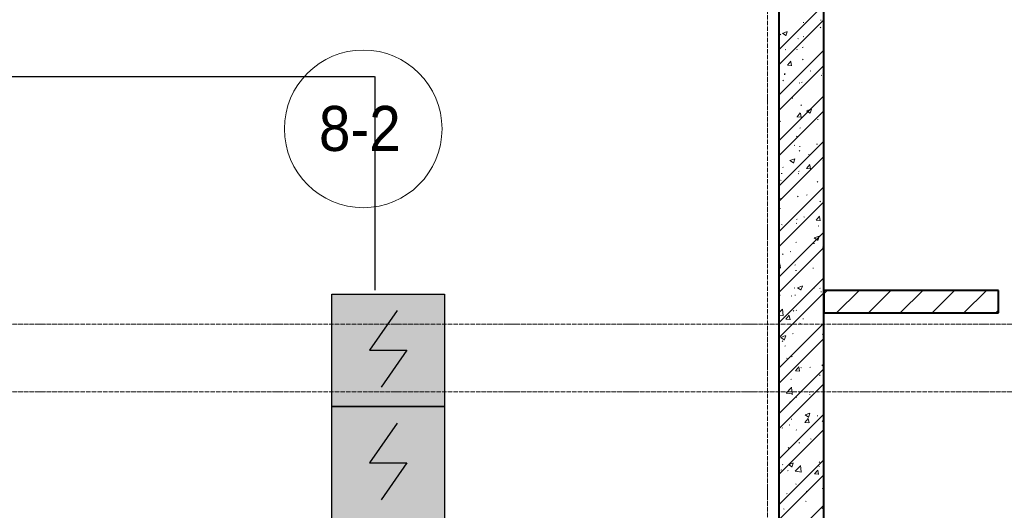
# Model space of a CAD drawing. Header units: millimetres. Extents: x -816133 to 919604, y 87941 to 147341.
# Tile 95 of 256: x -34174 to -29801, y 134348 to 136526. Entities that reach past the tile are written whole.
import ezdxf

# ---------------------------------------------------------------- set-up
doc = ezdxf.new("R2010")
doc.units = ezdxf.units.MM
for name, pattern in [('-D1-02х01', [3, 2, -1]), ('ADSK_Линия сетки', [25, 20, -2.5, 0, -2.5]), ('Линия сетки', [25, 20, -2.5, 0, -2.5])]:
    doc.linetypes.add(name, pattern=pattern)
for name, color, linetype, lineweight in [('A-010-A_ROOM', 7, 'Continuous', 20), ('A-200-M_WALL_INT', 7, 'Continuous', 18), ('A-200-M_WALL_PAT', 7, 'Continuous', 40), ('Z-030-M_GRID', 7, 'Continuous', 9), ('СОУЭ', 1, 'Continuous', 30), ('СС-011-ПОЖ-СИГНАЛИЗАЦИЯ', 1, 'Continuous', 30)]:
    doc.layers.add(name, color=color, linetype=linetype, lineweight=lineweight)
doc.layers.add('EI_HATCH_GALV', color=7, linetype='Continuous')
doc.styles.add('Arial_2', font='arial.ttf', dxfattribs={"width": 0.9, "height": 400})

# ---------------------------------------------------------------- blocks, each defined once
blk = doc.blocks.new('10эт')
at = {"layer": 'A-010-A_ROOM', "color": 9}
blk.add_circle((327655.3, 134918.7), 350, dxfattribs=at)
at = {"layer": 'A-200-M_WALL_INT', "color": 9, "lineweight": 40}
for p, q in [((329501.7, 136451.1), (329501.7, 130451.1)), ((329701.7, 130451.1), (329701.7, 136451.1)), ((330476.7, 134201.1), (329701.7, 134201.1)), ((329701.7, 134201.1), (329701.7, 134101.1)), ((330476.7, 134101.1), (330476.7, 134201.1)), ((329701.7, 134101.1), (330476.7, 134101.1))]:
    blk.add_line(p, q, dxfattribs=at)
at = {"layer": 'A-200-M_WALL_PAT', "color": 9, "linetype": 'Continuous', "lineweight": 9}
for p, q in [((329501.7, 135269.9), (329701.7, 135469.9)), ((329501.7, 135202.5), (329701.7, 135402.5)), ((329609.2, 135390.7), (329612.5, 135391.1)), ((329685.5, 135369.6), (329688, 135367.4)), ((329685.7, 135400.7), (329689, 135401.2)), ((329507.7, 135339.1), (329510.2, 135336.8)), ((329517.1, 135343), (329532.2, 135332.7)), ((329517.2, 135342.8), (329538.5, 135351)), ((329532.5, 135331.6), (329538.7, 135350)), ((329586.1, 135319.6), (329589, 135317.8)), ((329609.8, 135327.5), (329612.5, 135329.5)), ((329605.5, 135280.5), (329608.9, 135281)), ((329501.7, 135067.8), (329701.7, 135267.8)), ((329529, 135270.4), (329532.3, 135270.9)), ((329580.8, 135272.2), (329583.2, 135269.9)), ((329501.7, 135000.5), (329701.7, 135200.5)), ((329539.6, 135201.3), (329557.9, 135199.7)), ((329539.8, 135201.2), (329554.5, 135218.7)), ((329558.1, 135198.7), (329554.6, 135217.8)), ((329606.1, 135226), (329608.8, 135228)), ((329699, 135220.2), (329701.7, 135218.4)), ((329699.1, 135220.1), (329701.7, 135221)), ((329525.4, 135160.3), (329528.7, 135160.7)), ((329526.8, 135163.9), (329529.6, 135162.1)), ((329640.8, 135175.5), (329644.1, 135175.9)), ((329689.5, 135157), (329692.3, 135155.2)), ((329697.2, 135165.5), (329699.7, 135163.2)), ((329519.4, 135135), (329521.9, 135132.7)), ((329591, 135122.9), (329593.9, 135121.1)), ((329602.4, 135124.5), (329605.1, 135126.6)), ((329501.7, 134865.7), (329701.7, 135065.7)), ((329697.7, 135084.6), (329701.7, 135088.8)), ((329697.7, 135084.7), (329701.7, 135084.1)), ((329560.6, 135055.3), (329563.9, 135055.7)), ((329598.7, 135023.1), (329601.4, 135025.1)), ((329501.7, 134798.4), (329701.7, 134998.4)), ((329581.9, 134972), (329600.1, 134970.4)), ((329582.1, 134972), (329596.8, 134989.5)), ((329600.4, 134969.4), (329596.9, 134988.5)), ((329624.9, 134999.2), (329640, 134989)), ((329625, 134999), (329646.3, 135007.2)), ((329628.8, 135002.1), (329631.7, 135000.3)), ((329640.3, 134987.9), (329646.5, 135006.3)), ((329684.6, 134983.7), (329687.1, 134981.4)), ((329506.8, 134953.1), (329509.3, 134950.9)), ((329672.7, 134960.4), (329676, 134960.8)), ((329579.9, 134886.2), (329582.3, 134884)), ((329595, 134921.6), (329597.7, 134923.6)), ((329501.7, 134663.7), (329701.7, 134863.7)), ((329569.5, 134846.3), (329572.3, 134844.5)), ((329592.5, 134840.2), (329595.8, 134840.6)), ((329669, 134850.2), (329672.4, 134850.7)), ((329501.7, 134596.3), (329701.7, 134796.3)), ((329591.3, 134820.1), (329594, 134822.2)), ((329633.8, 134805.4), (329636.6, 134803.6)), ((329550.7, 134778.2), (329565.9, 134768)), ((329550.8, 134778), (329572.2, 134786.2)), ((329566.1, 134766.8), (329572.3, 134785.3)), ((329624.4, 134742.7), (329639.1, 134760.2)), ((329642.7, 134740.1), (329639.2, 134759.2)), ((329696.3, 134779.5), (329698.8, 134777.3)), ((329512.3, 134719.9), (329515.6, 134720.4)), ((329518.5, 134749), (329521, 134746.8)), ((329587.6, 134718.7), (329590.3, 134720.7)), ((329588.9, 134730), (329592.2, 134730.5)), ((329624.2, 134742.7), (329642.4, 134741.1)), ((329508.9, 134691.4), (329511.7, 134689.6)), ((329671.6, 134684.5), (329674.4, 134682.7)), ((329501.7, 134461.6), (329701.7, 134661.6)), ((329583.9, 134617.2), (329586.6, 134619.2)), ((329624.1, 134625), (329627.4, 134625.4)), ((329501.7, 134394.3), (329701.7, 134594.3)), ((329508.7, 134609.8), (329512, 134610.2)), ((329683.7, 134597.7), (329686.2, 134595.4)), ((329505.9, 134567.2), (329508.4, 134564.9)), ((329513.8, 134494.7), (329516.6, 134492.9)), ((329543.9, 134504.8), (329547.3, 134505.2)), ((329579, 134500.3), (329581.4, 134498)), ((329580.2, 134515.7), (329582.9, 134517.8)), ((329612.2, 134528.7), (329615, 134526.9)), ((329666.5, 134513.5), (329684.7, 134511.9)), ((329666.7, 134513.4), (329681.4, 134530.9)), ((329685, 134510.9), (329681.5, 134530)), ((329501.7, 134259.6), (329701.7, 134459.6)), ((329676.5, 134487.8), (329679.3, 134486)), ((329576.5, 134414.3), (329579.1, 134416.3)), ((329656, 134409.9), (329659.3, 134410.3)), ((329658.5, 134434.4), (329673.6, 134424.2)), ((329658.6, 134434.3), (329679.9, 134442.5)), ((329673.9, 134423.1), (329680.1, 134441.5)), ((329501.7, 134192.2), (329701.7, 134392.2)), ((329517.6, 134363.1), (329520.1, 134360.8)), ((329551.6, 134373.8), (329554.4, 134372)), ((329695.4, 134393.6), (329697.9, 134391.3)), ((329501.7, 134316.8), (329505.1, 134320.8)), ((329508.7, 134300.7), (329505.2, 134319.8)), ((329572.8, 134312.8), (329575.4, 134314.8)), ((329501.7, 134302.3), (329508.4, 134301.7)), ((329575.8, 134289.7), (329579.1, 134290.1)), ((329652.4, 134299.7), (329655.7, 134300.2)), ((329501.7, 134057.5), (329701.7, 134257.5)), ((329501.7, 133990.2), (329701.7, 134190.2)), ((329569.1, 134211.3), (329571.7, 134213.4)), ((329584.3, 134213.4), (329599.5, 134203.2)), ((329584.4, 134213.2), (329605.8, 134221.4)), ((329599.7, 134202.1), (329605.9, 134220.5)), ((329654.9, 134211.2), (329657.8, 134209.4)), ((329682.8, 134211.7), (329685.3, 134209.5)), ((329687.6, 134194.7), (329690.9, 134195.2)), ((329701.7, 134186.5), (329716.3, 134201.1)), ((329757.7, 134101.1), (329857.7, 134201.1)), ((329899.1, 134101.1), (329999.1, 134201.1)), ((330040.6, 134101.1), (330140.6, 134201.1)), ((330182, 134101.1), (330282, 134201.1)), ((330323.4, 134101.1), (330423.4, 134201.1)), ((329505, 134181.2), (329507.5, 134178.9)), ((329556.5, 134177.1), (329559.3, 134175.3)), ((329572.2, 134179.5), (329575.5, 134180)), ((329501.7, 134101.4), (329517.4, 134117.7)), ((329520.4, 134089.8), (329517, 134118.7)), ((329565.4, 134109.9), (329568, 134111.9)), ((329578.1, 134114.3), (329580.5, 134112)), ((330464.8, 134101.1), (330476.7, 134112.9)), ((329501.7, 134091.8), (329520.7, 134088.9)), ((329501.7, 133855.5), (329701.7, 134055.5)), ((329532.5, 134074), (329550.7, 134072.5)), ((329532.7, 134074), (329547.3, 134091.5)), ((329551, 134071.4), (329547.4, 134090.6)), ((329594.3, 134056.3), (329597.1, 134054.5)), ((329607.4, 134074.5), (329610.8, 134074.9)), ((329561.7, 134008.4), (329564.3, 134010.5)), ((329694.5, 134007.6), (329697, 134005.3)), ((329501.7, 133788.1), (329701.7, 133988.1)), ((329510.1, 133992.4), (329525.3, 133982.2)), ((329510.3, 133992.2), (329531.6, 134000.4)), ((329516.7, 133977.1), (329519.2, 133974.8)), ((329525.6, 133981.1), (329531.7, 133999.5)), ((329527.3, 133954.3), (329530.6, 133954.7)), ((329534.9, 133900.5), (329537.8, 133898.7)), ((329558, 133906.9), (329560.6, 133909)), ((329697.6, 133893.6), (329700.5, 133891.8)), ((329501.7, 133653.4), (329701.7, 133853.4)), ((329574.8, 133844.8), (329593, 133843.2)), ((329574.9, 133844.8), (329589.6, 133862.3)), ((329593.3, 133842.2), (329589.7, 133861.3)), ((329599.2, 133859.6), (329602, 133857.8)), ((329639.3, 133859.4), (329642.6, 133859.8)), ((329692.1, 133869.7), (329701.7, 133863.2)), ((329692.2, 133869.5), (329701.7, 133873.1)), ((329504.1, 133795.2), (329506.6, 133793)), ((329554.2, 133805.5), (329556.9, 133807.5)), ((329681.9, 133825.8), (329684.4, 133823.5)), ((329501.7, 133586.1), (329701.7, 133786.1)), ((329534, 133745.6), (329557.8, 133770.4)), ((329534, 133745.7), (329561.1, 133741.5)), ((329560.8, 133742.4), (329557.4, 133771.4)), ((329635.7, 133749.2), (329639, 133749.7)), ((329550.5, 133704), (329553.2, 133706.1)), ((329559.1, 133739.2), (329562.5, 133739.6)), ((329577.2, 133728.3), (329579.6, 133726.1)), ((329637, 133738.7), (329639.8, 133736.9)), ((329501.7, 133451.4), (329701.7, 133651.4)), ((329555.5, 133629), (329558.8, 133629.5)), ((329617.1, 133615.5), (329635.3, 133613.9)), ((329617.2, 133615.5), (329631.9, 133633)), ((329617.9, 133648.6), (329633.1, 133638.4)), ((329618, 133648.5), (329639.4, 133656.7)), ((329635.6, 133612.9), (329632, 133632)), ((329633.3, 133637.3), (329639.5, 133655.7)), ((329670.9, 133644.2), (329674.3, 133644.7)), ((329693.6, 133621.6), (329696.1, 133619.4)), ((329501.7, 133384), (329701.7, 133584)), ((329515.8, 133591.1), (329518.3, 133588.9)), ((329546.8, 133602.5), (329549.5, 133604.6)), ((329577.6, 133582.9), (329580.5, 133581.1)), ((329641.9, 133542), (329644.7, 133540.2)), ((329543.1, 133501.1), (329545.8, 133503.1)), ((329590.8, 133524), (329594.1, 133524.4)), ((329701.4, 133523.9), (329701.7, 133524.1)), ((329501.7, 133249.3), (329701.7, 133449.3)), ((329681, 133439.8), (329683.5, 133437.5)), ((329503.2, 133409.3), (329505.7, 133407)), ((329510.6, 133403.8), (329513.9, 133404.2)), ((329517, 133428), (329519.8, 133426.2)), ((329539.4, 133399.6), (329542.1, 133401.7)), ((329543.8, 133427.6), (329558.9, 133417.4)), ((329543.9, 133427.4), (329565.2, 133435.6)), ((329559.2, 133416.3), (329565.3, 133434.7)), ((329574.4, 133398.3), (329598.2, 133423)), ((329574.4, 133398.4), (329601.5, 133394.2)), ((329601.2, 133395), (329597.8, 133424)), ((329659.5, 133386.2), (329674.2, 133403.7)), ((329677.8, 133383.6), (329674.3, 133402.7)), ((329679.7, 133421.1), (329682.5, 133419.3)), ((329697.7, 133422.5), (329700.4, 133424.5)), ((329501.7, 133182), (329701.7, 133382)), ((329659.4, 133386.2), (329677.6, 133384.6)), ((329576.3, 133342.4), (329578.7, 133340.1)), ((329622.6, 133308.9), (329626, 133309.3)), ((329694, 133321), (329696.7, 133323)), ((329699.2, 133319), (329701.7, 133319.3)), ((329535.7, 133298.1), (329538.4, 133300.2)), ((329620.4, 133265.4), (329623.2, 133263.6)), ((329501.7, 133047.2), (329701.7, 133247.2)), ((329521.9, 133231.3), (329524.7, 133229.5)), ((329692.7, 133235.7), (329695.2, 133233.4))]:
    blk.add_line(p, q, dxfattribs=at)
at = {"layer": 'Z-030-M_GRID', "color": 9, "linetype": 'Линия сетки'}
blk.add_line((329451.7, 116076.8), (329451.7, 137026.1), dxfattribs=at)
at = {"layer": 'Z-030-M_GRID', "color": 9, "linetype": 'ADSK_Линия сетки'}
for p, q in [((358421.7, 134051.1), (309708.4, 134051.1)), ((358421.7, 133751.1), (308438.4, 133751.1))]:
    blk.add_line(p, q, dxfattribs=at)
at = {"layer": 'A-010-A_ROOM', "color": 9, "lineweight": 30, "style": 'Arial_2', "width": 0.9}
blk.add_text('8-2', height=200, dxfattribs=at).set_placement((327458.5, 134820.5))
blk = doc.blocks.new('ИП 212-64 прот.R3')
at = {"layer": 'EI_HATCH_GALV', "lineweight": 30, "true_color": 0xffffff}
h = blk.add_hatch(color=7, dxfattribs=at)
h.dxf.hatch_style = 1
h.paths.add_polyline_path([(-2.5, 2.5), (2.5, 2.5), (2.5, -2.5), (-2.5, -2.5)])
at = {"color": 1, "linetype": 'ByBlock', "lineweight": -2}
for p, q in [((0.397, 1.766), (-0.83, 0)), ((-0.83, 0), (0.829, 0)), ((0.829, 0), (-0.306, -1.637))]:
    blk.add_line(p, q, dxfattribs=at)
at = {"color": 1, "linetype": 'ByBlock', "lineweight": -2, "ltscale": 0.1}
blk.add_lwpolyline([(-2.5, 2.5), (2.5, 2.5), (2.5, -2.5), (-2.5, -2.5)], close=True, dxfattribs=at)

msp = doc.modelspace()

# ---------------------------------------------------------------- linework, layer by layer
at = {"layer": 'СС-011-ПОЖ-СИГНАЛИЗАЦИЯ', "linetype": '-D1-02х01'}
for p, q in [((-35912.3, 136274.8), (-32596.9, 136274.8)), ((-32596.9, 136274.8), (-32596.9, 135325.6))]:
    msp.add_line(p, q, dxfattribs=at)

# ---------------------------------------------------------------- block references
at = {"layer": 'СОУЭ', "color": 6, "xscale": 100, "yscale": 100, "zscale": 100}
for p in [(-32537.9, 135058.2), (-32537.9, 134558.2)]:
    msp.add_blockref('ИП 212-64 прот.R3', p, dxfattribs=at)
at = {"layer": 'СС-011-ПОЖ-СИГНАЛИЗАЦИЯ', "color": 9, "lineweight": 30}
msp.add_blockref('10эт', (-360303.7, 1122.9), dxfattribs=at)

doc.saveas('drawing.dxf')
